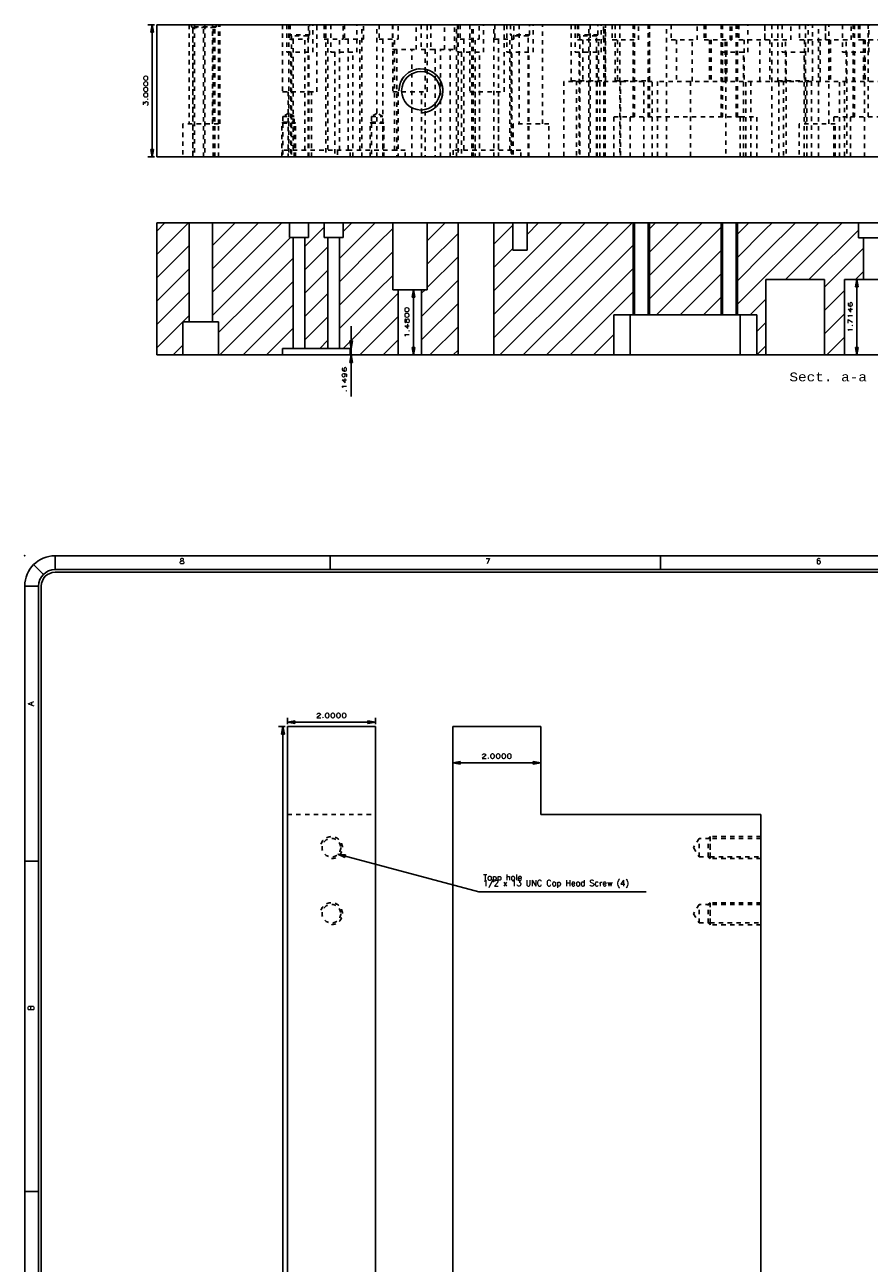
# Model space of a CAD drawing. Header units: inches. Extents: x 3 to 289, y 4 to 291.
# Tile 139 of 256: x 115 to 134, y 32 to 61. Entities that reach past the tile are written whole.
import ezdxf
from ezdxf.enums import TextEntityAlignment as Align

# ---------------------------------------------------------------- set-up
doc = ezdxf.new("R2010")
doc.units = ezdxf.units.IN
doc.header["$LTSCALE"] = 0.5
doc.header["$MEASUREMENT"] = 0
doc.linetypes.add('HIDDEN', pattern=[0.225, 0.15, -0.075])
for name, color, linetype in [('DIN', 7, 'Continuous'), ('DST', 7, 'Continuous'), ('MFB', 7, 'Continuous'), ('PLOTVIEW1', 7, 'Continuous')]:
    doc.layers.add(name, color=color, linetype=linetype)
doc.styles.add('VERO0-Simplex', font='simplex_.ttf')
doc.styles.add('VERO2-Courier New', font='cour.ttf')
doc.styles.add('VERO5-RomanD', font='romand__.ttf')

# ---------------------------------------------------------------- blocks, each defined once
blk = doc.blocks.new('ArrowheadClosed')
at = {"color": 0}
for p, q in [((0, 0), (-1, 0.18)), ((-1, 0.18), (-1, -0.18)), ((-1, -0.18), (0, 0))]:
    blk.add_line(p, q, dxfattribs=at)

msp = doc.modelspace()

# ---------------------------------------------------------------- linework, layer by layer
at = {"layer": 'DIN', "color": 254, "linetype": 'Continuous'}
for p, q in [((118.3, 56.092), (117.581, 55.373)), ((117.769, 56.092), (117.581, 55.903)), ((117.581, 53.092), (117.581, 56.092)), ((117.581, 56.092), (118.315, 56.092)), ((118.315, 53.842), (118.315, 56.092)), ((118.846, 56.092), (118.315, 56.092)), ((119.36, 56.092), (118.846, 55.578)), ((118.846, 56.092), (118.846, 53.842)), ((118.846, 56.092), (119.723, 56.092)), ((120.421, 56.092), (119.723, 55.394)), ((119.891, 56.092), (119.723, 55.924)), ((119.723, 56.092), (120.595, 56.092)), ((120.595, 55.761), (120.595, 56.092)), ((121.028, 56.092), (120.595, 56.092)), ((121.383, 55.993), (120.942, 55.552)), ((121.028, 56.092), (121.028, 55.761)), ((121.028, 56.092), (121.383, 56.092)), ((121.383, 55.761), (121.383, 56.092)), ((121.816, 56.092), (121.383, 56.092)), ((122.542, 56.092), (121.729, 55.279)), ((122.012, 56.092), (121.816, 55.896)), ((121.816, 56.092), (121.816, 55.761)), ((121.816, 56.092), (122.599, 56.092)), ((122.599, 56.092), (122.94, 56.092)), ((122.94, 54.572), (122.94, 56.092)), ((123.721, 56.092), (122.94, 56.092)), ((124.133, 56.092), (123.721, 55.68)), ((123.721, 56.092), (123.721, 54.572)), ((123.721, 56.092), (124.424, 56.092)), ((124.424, 53.092), (124.424, 56.092)), ((125.237, 56.092), (124.424, 56.092)), ((126.785, 56.092), (125.237, 54.544)), ((125.237, 56.092), (125.237, 53.092)), ((125.237, 56.092), (125.671, 56.092)), ((125.671, 56.038), (125.237, 55.604)), ((125.671, 56.092), (125.991, 56.092)), ((125.671, 55.467), (125.671, 56.092)), ((126.255, 56.092), (125.991, 55.828)), ((125.991, 56.092), (125.991, 55.467)), ((125.991, 56.092), (127.091, 56.092)), ((128.376, 56.092), (127.091, 54.806)), ((127.846, 56.092), (127.091, 55.337)), ((127.315, 56.092), (127.091, 55.867)), ((127.091, 56.092), (128.429, 56.092)), ((128.429, 54), (128.429, 56.092)), ((128.742, 56.092), (128.429, 56.092)), ((129.967, 56.092), (128.742, 54.866)), ((129.437, 56.092), (128.742, 55.397)), ((128.906, 56.092), (128.742, 55.927)), ((128.742, 56.092), (128.742, 54)), ((128.742, 56.092), (130.429, 56.092)), ((130.429, 56.024), (128.742, 54.336)), ((130.429, 54), (130.429, 56.092)), ((130.742, 56.092), (130.429, 56.092)), ((131.027, 56.092), (130.742, 55.806)), ((130.742, 56.092), (130.742, 54)), ((130.742, 56.092), (131.41, 56.092)), ((132.618, 56.092), (131.41, 54.883)), ((132.088, 56.092), (131.41, 55.414)), ((131.558, 56.092), (131.41, 55.944)), ((131.41, 56.092), (133.516, 56.092)), ((133.149, 56.092), (131.863, 54.806)), ((133.516, 55.751), (133.516, 56.092)), ((134.106, 56.092), (133.516, 56.092)), ((119.723, 55.924), (118.846, 55.047)), ((120.621, 55.761), (119.723, 54.864)), ((120.682, 55.761), (120.595, 55.761)), ((120.682, 53.241), (120.682, 55.761)), ((120.942, 55.761), (120.682, 55.761)), ((120.942, 55.761), (120.942, 53.241)), ((121.028, 55.761), (120.942, 55.761)), ((121.469, 55.761), (121.383, 55.761)), ((121.469, 53.241), (121.469, 55.761)), ((121.729, 55.761), (121.469, 55.761)), ((121.729, 55.761), (121.729, 53.241)), ((121.816, 55.761), (121.729, 55.761)), ((122.94, 55.959), (122.599, 55.618)), ((124.424, 55.852), (123.721, 55.149)), ((127.091, 55.867), (125.237, 54.013)), ((131.41, 55.944), (130.742, 55.275)), ((133.516, 55.928), (132.394, 54.806)), ((133.634, 55.751), (133.516, 55.751)), ((133.988, 55.751), (133.634, 55.751)), ((133.634, 54.806), (133.634, 55.751)), ((118.315, 55.577), (117.581, 54.842)), ((121.469, 55.549), (120.942, 55.022)), ((122.599, 55.618), (121.729, 54.748)), ((122.94, 55.429), (122.599, 55.088)), ((125.671, 55.508), (125.237, 55.074)), ((125.991, 55.467), (125.671, 55.467)), ((128.429, 55.615), (127.091, 54.276)), ((130.429, 55.493), (128.935, 54)), ((131.41, 55.414), (130.742, 54.745)), ((133.634, 55.516), (132.747, 54.629)), ((119.723, 55.394), (118.846, 54.517)), ((120.682, 55.292), (119.723, 54.333)), ((124.424, 55.322), (123.721, 54.619)), ((127.091, 55.337), (125.237, 53.483)), ((118.315, 55.046), (117.581, 54.312)), ((119.723, 54.864), (118.846, 53.987)), ((121.469, 55.019), (120.942, 54.491)), ((122.599, 55.088), (121.729, 54.218)), ((122.94, 54.898), (122.599, 54.558)), ((128.429, 55.084), (127.091, 53.746)), ((130.429, 54.963), (129.466, 54)), ((131.41, 54.883), (130.742, 54.215)), ((133.634, 54.985), (133.454, 54.806)), ((120.682, 54.762), (119.723, 53.803)), ((123.065, 54.572), (122.94, 54.572)), ((123.596, 54.572), (123.065, 54.572)), ((123.065, 53.092), (123.065, 54.572)), ((124.424, 54.792), (123.596, 53.964)), ((123.674, 54.572), (123.596, 54.494)), ((123.596, 54.572), (123.596, 53.092)), ((123.721, 54.572), (123.596, 54.572)), ((127.091, 54.806), (125.376, 53.092)), ((131.412, 54.806), (132.747, 54.806)), ((131.412, 53.092), (131.412, 54.806)), ((132.747, 54.806), (132.747, 53.092)), ((133.201, 54.806), (133.634, 54.806)), ((133.201, 53.092), (133.201, 54.806)), ((133.634, 54.806), (133.988, 54.806)), ((118.315, 54.516), (117.581, 53.782)), ((119.723, 54.333), (118.987, 53.597)), ((121.469, 54.488), (120.942, 53.961)), ((122.599, 54.558), (121.729, 53.688)), ((123.065, 54.493), (122.599, 54.027)), ((128.429, 54.554), (127.091, 53.215)), ((130.429, 54.433), (129.996, 54)), ((131.41, 54.353), (131.057, 54)), ((131.412, 54.355), (131.41, 54.353)), ((133.201, 54.552), (132.747, 54.099)), ((120.682, 54.231), (119.723, 53.273)), ((122.599, 54.027), (121.813, 53.241)), ((124.424, 54.261), (123.596, 53.433)), ((127.091, 54.276), (125.906, 53.092)), ((127.96, 54), (128.429, 54)), ((127.96, 53.092), (127.96, 54)), ((128.429, 54.024), (128.405, 54)), ((128.429, 54), (128.742, 54)), ((128.742, 54), (130.429, 54)), ((130.429, 54), (130.742, 54)), ((130.742, 54), (131.21, 54)), ((131.21, 54), (131.21, 53.092)), ((133.201, 54.022), (132.747, 53.568)), ((118.315, 53.986), (117.581, 53.251)), ((118.174, 53.092), (118.174, 53.842)), ((118.174, 53.842), (118.315, 53.842)), ((118.315, 53.842), (118.846, 53.842)), ((118.846, 53.842), (118.987, 53.842)), ((118.987, 53.842), (118.987, 53.092)), ((119.723, 53.803), (119.012, 53.092)), ((121.469, 53.958), (120.942, 53.431)), ((123.065, 53.963), (122.599, 53.497)), ((124.424, 53.731), (123.785, 53.092)), ((127.091, 53.746), (126.437, 53.092)), ((131.41, 53.823), (131.21, 53.623)), ((131.412, 53.825), (131.41, 53.823)), ((120.682, 53.701), (120.073, 53.092)), ((122.599, 53.497), (122.194, 53.092)), ((127.96, 53.555), (127.497, 53.092)), ((133.201, 53.492), (132.8, 53.092)), ((118.174, 53.315), (117.951, 53.092)), ((119.723, 53.273), (119.542, 53.092)), ((120.438, 53.241), (120.682, 53.241)), ((120.438, 53.092), (120.438, 53.241)), ((120.682, 53.241), (120.942, 53.241)), ((120.942, 53.241), (121.469, 53.241)), ((121.469, 53.428), (121.283, 53.241)), ((121.469, 53.241), (121.729, 53.241)), ((121.729, 53.241), (121.973, 53.241)), ((121.973, 53.241), (121.973, 53.092)), ((123.065, 53.432), (122.724, 53.092)), ((124.424, 53.201), (124.315, 53.092)), ((127.091, 53.215), (126.967, 53.092)), ((131.41, 53.292), (131.21, 53.093)), ((131.412, 53.294), (131.41, 53.292)), ((118.174, 53.092), (117.581, 53.092)), ((118.174, 53.092), (118.987, 53.092)), ((119.723, 53.092), (118.987, 53.092)), ((120.438, 53.092), (119.723, 53.092)), ((121.973, 53.092), (120.438, 53.092)), ((122.599, 53.092), (121.973, 53.092)), ((123.065, 53.092), (122.599, 53.092)), ((123.596, 53.092), (123.065, 53.092)), ((124.424, 53.092), (123.596, 53.092)), ((124.424, 53.092), (125.237, 53.092)), ((127.091, 53.092), (125.237, 53.092)), ((127.96, 53.092), (127.091, 53.092)), ((127.96, 53.092), (128.335, 53.092)), ((130.835, 53.092), (128.335, 53.092)), ((130.835, 53.092), (131.21, 53.092)), ((131.41, 53.092), (131.21, 53.092)), ((131.412, 53.092), (131.41, 53.092)), ((131.412, 53.092), (132.747, 53.092)), ((133.201, 53.092), (132.747, 53.092)), ((135.209, 53.092), (133.201, 53.092))]:
    msp.add_line(p, q, dxfattribs=at)
at = {"layer": 'DIN', "color": 2, "linetype": 'Continuous'}
for p, q in [((128.398, 54), (128.398, 56.092)), ((128.773, 54), (128.773, 56.092)), ((130.398, 54), (130.398, 56.092)), ((130.773, 54), (130.773, 56.092))]:
    msp.add_line(p, q, dxfattribs=at)
at = {"layer": 'DIN', "color": 56, "linetype": 'Continuous'}
for p, q in [((123.546, 54.572), (123.314, 54.572)), ((123.414, 53.092), (123.414, 54.572)), ((133.251, 54.806), (133.581, 54.806)), ((133.481, 53.092), (133.481, 54.806)), ((121.994, 53.241), (121.994, 53.741)), ((121.994, 53.092), (121.994, 53.241)), ((121.994, 52.145), (121.994, 53.092)), ((123.546, 53.092), (123.314, 53.092)), ((133.251, 53.092), (133.581, 53.092))]:
    msp.add_line(p, q, dxfattribs=at)
at = {"layer": 'DIN', "color": 4, "linetype": 'Continuous'}
for p, q in [((128.335, 53.092), (128.335, 54)), ((130.835, 53.092), (130.835, 54))]:
    msp.add_line(p, q, dxfattribs=at)
at = {"layer": 'DST', "color": 56, "linetype": 'Continuous'}
for p, q in [((120.549, 44.703), (120.549, 44.853)), ((120.549, 44.753), (122.549, 44.753)), ((122.549, 44.703), (122.549, 44.853)), ((120.499, 44.653), (120.349, 44.653)), ((120.449, 18.153), (120.449, 44.653))]:
    msp.add_line(p, q, dxfattribs=at)
at = {"layer": 'DST', "color": 9, "linetype": 'Continuous'}
for p, q in [((120.549, 44.653), (122.549, 44.653)), ((120.549, 18.153), (120.549, 44.653)), ((122.549, 44.653), (122.549, 18.153))]:
    msp.add_line(p, q, dxfattribs=at)
at = {"layer": 'DST', "color": 254, "linetype": 'HIDDEN'}
msp.add_line((120.549, 42.653), (122.549, 42.653), dxfattribs=at)
for centre in [(121.549, 41.903), (121.549, 40.403)]:
    msp.add_circle(centre, 0.211, dxfattribs=at)
for centre in [(121.549, 41.903), (121.549, 40.403)]:
    msp.add_arc(centre, 0.25, 270, 180, dxfattribs=at)
at = {"layer": 'MFB', "color": 56, "linetype": 'Continuous'}
for p, q in [((117.531, 60.589), (117.381, 60.589)), ((117.481, 57.589), (117.481, 60.589)), ((117.531, 57.589), (117.381, 57.589)), ((124.303, 44.603), (124.303, 43.73)), ((126.303, 44.603), (126.303, 43.73)), ((124.303, 43.83), (126.303, 43.83)), ((121.698, 41.753), (124.894, 40.896)), ((124.894, 40.896), (128.694, 40.896))]:
    msp.add_line(p, q, dxfattribs=at)
at = {"layer": 'MFB', "color": 254, "linetype": 'Continuous'}
for p, q in [((148.081, 60.589), (117.581, 60.589)), ((117.581, 60.589), (117.581, 57.589)), ((117.581, 57.589), (148.081, 57.589))]:
    msp.add_line(p, q, dxfattribs=at)
at = {"layer": 'MFB', "color": 254, "linetype": 'HIDDEN'}
for p, q in [((118.315, 60.589), (118.315, 58.339)), ((118.369, 60.589), (118.369, 60.544)), ((118.932, 60.544), (118.369, 60.544)), ((118.369, 60.544), (118.401, 60.526)), ((118.401, 57.589), (118.401, 60.589)), ((118.901, 60.526), (118.401, 60.526)), ((118.401, 60.526), (118.401, 57.589)), ((118.44, 60.589), (118.44, 57.589)), ((118.643, 57.589), (118.643, 60.589)), ((118.674, 60.589), (118.674, 57.589)), ((118.846, 58.339), (118.846, 60.589)), ((118.862, 57.589), (118.862, 60.589)), ((118.901, 57.589), (118.901, 60.589)), ((118.901, 60.526), (118.932, 60.544)), ((118.901, 57.589), (118.901, 60.526)), ((118.932, 60.544), (118.932, 60.589)), ((118.987, 58.339), (118.987, 60.589)), ((119.018, 58.339), (119.018, 60.589)), ((120.44, 60.589), (120.44, 59.069)), ((120.534, 60.589), (120.534, 59.964)), ((120.581, 60.589), (120.581, 57.589)), ((120.595, 60.589), (120.595, 60.258)), ((120.612, 60.589), (120.612, 60.357)), ((121.028, 60.258), (121.028, 60.589)), ((121.049, 60.357), (121.049, 60.589)), ((121.128, 59.964), (121.128, 60.589)), ((121.221, 59.069), (121.221, 60.589)), ((121.383, 60.589), (121.383, 60.258)), ((121.424, 60.589), (121.424, 57.589)), ((121.534, 60.589), (121.534, 59.964)), ((121.816, 60.258), (121.816, 60.589)), ((121.845, 60.589), (121.845, 60.258)), ((122.128, 59.964), (122.128, 60.589)), ((122.237, 57.589), (122.237, 60.589)), ((122.278, 60.258), (122.278, 60.589)), ((122.581, 57.589), (122.581, 60.589)), ((122.633, 60.589), (122.633, 60.258)), ((122.939, 60.589), (122.939, 60.026)), ((122.94, 60.589), (122.94, 59.069)), ((123.066, 60.258), (123.066, 60.589)), ((123.47, 60.026), (123.47, 60.589)), ((123.585, 60.589), (123.585, 60.026)), ((123.721, 59.069), (123.721, 60.589)), ((123.81, 60.589), (123.81, 60.026)), ((124.116, 60.026), (124.116, 60.589)), ((124.341, 60.026), (124.341, 60.589)), ((124.393, 57.589), (124.393, 60.589)), ((124.409, 60.589), (124.409, 59.964)), ((124.424, 60.589), (124.424, 57.589)), ((124.47, 60.589), (124.47, 60.258)), ((124.69, 60.589), (124.69, 59.069)), ((124.737, 57.589), (124.737, 60.589)), ((124.768, 57.589), (124.768, 60.589)), ((124.903, 60.258), (124.903, 60.589)), ((125.003, 59.964), (125.003, 60.589)), ((125.237, 57.589), (125.237, 60.589)), ((125.258, 60.589), (125.258, 60.258)), ((125.471, 59.069), (125.471, 60.589)), ((125.534, 60.589), (125.534, 59.964)), ((125.612, 60.589), (125.612, 60.357)), ((125.691, 60.258), (125.691, 60.589)), ((125.815, 60.589), (125.815, 58.339)), ((126.049, 60.357), (126.049, 60.589)), ((126.128, 59.964), (126.128, 60.589)), ((126.346, 58.339), (126.346, 60.589)), ((126.99, 60.589), (126.99, 59.319)), ((127.084, 60.589), (127.084, 59.964)), ((127.141, 60.589), (127.141, 60.248)), ((127.162, 60.589), (127.162, 60.357)), ((127.393, 57.589), (127.393, 60.589)), ((127.424, 60.589), (127.424, 57.589)), ((127.599, 60.357), (127.599, 60.589)), ((127.678, 59.964), (127.678, 60.589)), ((127.731, 60.248), (127.731, 60.589)), ((127.737, 57.589), (127.737, 60.589)), ((127.768, 57.589), (127.768, 60.589)), ((127.771, 59.319), (127.771, 60.589)), ((127.928, 60.589), (127.928, 60.248)), ((127.99, 60.589), (127.99, 59.319)), ((128.099, 60.589), (128.099, 57.589)), ((128.398, 58.497), (128.398, 60.589)), ((128.429, 60.589), (128.429, 58.497)), ((128.519, 60.248), (128.519, 60.589)), ((128.742, 58.497), (128.742, 60.589)), ((128.771, 59.319), (128.771, 60.589)), ((128.773, 58.497), (128.773, 60.589)), ((129.162, 57.589), (129.162, 60.589)), ((129.266, 60.589), (129.266, 60.248)), ((129.856, 60.248), (129.856, 60.589)), ((130.016, 60.589), (130.016, 60.248)), ((130.053, 60.589), (130.053, 60.248)), ((130.398, 58.497), (130.398, 60.589)), ((130.409, 60.589), (130.409, 59.964)), ((130.429, 60.589), (130.429, 58.497)), ((130.606, 60.248), (130.606, 60.589)), ((130.644, 60.248), (130.644, 60.589)), ((130.742, 58.497), (130.742, 60.589)), ((130.773, 58.497), (130.773, 60.589)), ((130.803, 60.589), (130.803, 60.248)), ((131.003, 59.964), (131.003, 60.589)), ((131.391, 60.589), (131.391, 60.248)), ((131.394, 60.248), (131.394, 60.589)), ((131.548, 60.589), (131.548, 57.589)), ((131.69, 60.589), (131.69, 59.319)), ((131.784, 60.589), (131.784, 59.964)), ((131.981, 60.248), (131.981, 60.589)), ((132.178, 60.589), (132.178, 60.248)), ((132.315, 60.589), (132.315, 58.339)), ((132.378, 59.964), (132.378, 60.589)), ((132.471, 59.319), (132.471, 60.589)), ((132.611, 57.589), (132.611, 60.589)), ((132.766, 60.589), (132.766, 60.248)), ((132.769, 60.248), (132.769, 60.589)), ((132.846, 58.339), (132.846, 60.589)), ((133.159, 60.589), (133.159, 59.964)), ((133.356, 60.248), (133.356, 60.589)), ((133.398, 58.497), (133.398, 60.589)), ((133.429, 60.589), (133.429, 58.497)), ((133.516, 60.589), (133.516, 60.248)), ((133.553, 60.589), (133.553, 60.248)), ((133.742, 58.497), (133.742, 60.589)), ((133.753, 59.964), (133.753, 60.589)), ((120.595, 60.258), (121.028, 60.258)), ((121.049, 60.357), (120.612, 60.357)), ((120.612, 60.357), (120.643, 60.339)), ((121.018, 60.339), (120.643, 60.339)), ((120.643, 60.339), (120.643, 57.589)), ((120.682, 60.258), (120.682, 57.738)), ((120.942, 57.738), (120.942, 60.258)), ((121.018, 60.339), (121.049, 60.357)), ((121.018, 57.589), (121.018, 60.339)), ((121.383, 60.258), (121.816, 60.258)), ((121.469, 60.258), (121.469, 57.738)), ((121.729, 57.738), (121.729, 60.258)), ((121.845, 60.258), (122.278, 60.258)), ((121.932, 60.258), (121.932, 57.738)), ((122.192, 57.738), (122.192, 60.258)), ((122.633, 60.258), (123.066, 60.258)), ((122.719, 60.258), (122.719, 57.738)), ((122.979, 57.738), (122.979, 60.258)), ((124.47, 60.258), (124.903, 60.258)), ((124.557, 60.258), (124.557, 57.738)), ((124.817, 57.738), (124.817, 60.258)), ((125.258, 60.258), (125.691, 60.258)), ((125.344, 60.258), (125.344, 57.738)), ((125.604, 57.738), (125.604, 60.258)), ((126.049, 60.357), (125.612, 60.357)), ((125.612, 60.357), (125.643, 60.339)), ((126.018, 60.339), (125.643, 60.339)), ((125.643, 60.339), (125.643, 57.589)), ((126.018, 60.339), (126.049, 60.357)), ((126.018, 57.589), (126.018, 60.339)), ((127.141, 60.248), (127.731, 60.248)), ((127.599, 60.357), (127.162, 60.357)), ((127.162, 60.357), (127.193, 60.339)), ((127.568, 60.339), (127.193, 60.339)), ((127.193, 60.339), (127.193, 57.589)), ((127.259, 60.248), (127.259, 59.303)), ((127.568, 60.339), (127.599, 60.357)), ((127.568, 57.589), (127.568, 60.339)), ((127.613, 59.303), (127.613, 60.248)), ((127.928, 60.248), (128.519, 60.248)), ((128.046, 60.248), (128.046, 59.303)), ((128.4, 59.303), (128.4, 60.248)), ((129.266, 60.248), (129.856, 60.248)), ((129.384, 60.248), (129.384, 59.303)), ((129.738, 59.303), (129.738, 60.248)), ((130.016, 60.248), (130.606, 60.248)), ((130.134, 60.248), (130.134, 59.303)), ((130.171, 60.248), (130.171, 59.303)), ((130.488, 59.303), (130.488, 60.248)), ((130.525, 59.303), (130.525, 60.248)), ((130.606, 60.248), (130.644, 60.248)), ((130.803, 60.248), (131.394, 60.248)), ((130.921, 60.248), (130.921, 59.303)), ((131.275, 59.303), (131.275, 60.248)), ((131.394, 60.248), (131.981, 60.248)), ((131.509, 60.248), (131.509, 59.303)), ((131.863, 59.303), (131.863, 60.248)), ((132.178, 60.248), (132.766, 60.248)), ((132.296, 60.248), (132.296, 59.303)), ((132.65, 59.303), (132.65, 60.248)), ((132.766, 60.248), (133.356, 60.248)), ((132.884, 60.248), (132.884, 59.303)), ((133.238, 59.303), (133.238, 60.248)), ((133.516, 60.248), (133.553, 60.248)), ((133.553, 60.248), (134.144, 60.248)), ((133.634, 60.248), (133.634, 59.303)), ((133.671, 60.248), (133.671, 59.303)), ((120.534, 59.964), (121.128, 59.964)), ((120.628, 59.964), (120.628, 57.589)), ((121.034, 57.589), (121.034, 59.964)), ((121.534, 59.964), (122.128, 59.964)), ((121.628, 59.964), (121.628, 57.589)), ((122.034, 57.589), (122.034, 59.964)), ((122.939, 60.026), (123.47, 60.026)), ((123.033, 60.026), (123.033, 57.589)), ((123.377, 57.589), (123.377, 60.026)), ((123.585, 60.026), (123.81, 60.026)), ((123.679, 60.026), (123.679, 57.589)), ((123.81, 60.026), (124.341, 60.026)), ((123.904, 60.026), (123.904, 57.589)), ((124.023, 57.589), (124.023, 60.026)), ((124.248, 57.589), (124.248, 60.026)), ((124.409, 59.964), (125.003, 59.964)), ((124.503, 59.964), (124.503, 57.589)), ((124.909, 57.589), (124.909, 59.964)), ((125.534, 59.964), (126.128, 59.964)), ((125.628, 59.964), (125.628, 57.589)), ((126.034, 57.589), (126.034, 59.964)), ((127.084, 59.964), (127.678, 59.964)), ((127.178, 59.964), (127.178, 57.589)), ((127.584, 57.589), (127.584, 59.964)), ((130.409, 59.964), (131.003, 59.964)), ((130.503, 59.964), (130.503, 57.589)), ((130.909, 57.589), (130.909, 59.964)), ((131.784, 59.964), (132.378, 59.964)), ((131.878, 59.964), (131.878, 57.589)), ((132.284, 57.589), (132.284, 59.964)), ((133.159, 59.964), (133.753, 59.964)), ((133.253, 59.964), (133.253, 57.589)), ((133.659, 57.589), (133.659, 59.964)), ((120.44, 59.069), (121.221, 59.069)), ((120.565, 59.069), (120.565, 57.589)), ((121.096, 57.589), (121.096, 59.069)), ((122.94, 59.069), (123.721, 59.069)), ((123.065, 59.069), (123.065, 57.589)), ((123.596, 57.589), (123.596, 59.069)), ((124.69, 59.069), (125.471, 59.069)), ((124.815, 59.069), (124.815, 57.589)), ((125.346, 57.589), (125.346, 59.069)), ((128.834, 59.303), (126.826, 59.303)), ((126.826, 59.303), (126.826, 57.589)), ((126.99, 59.319), (127.771, 59.319)), ((127.115, 59.319), (127.115, 57.589)), ((127.646, 57.589), (127.646, 59.319)), ((127.99, 59.319), (128.771, 59.319)), ((128.115, 59.319), (128.115, 57.589)), ((128.646, 57.589), (128.646, 59.319)), ((128.834, 57.589), (128.834, 59.303)), ((129.701, 59.303), (128.951, 59.303)), ((128.951, 59.303), (128.951, 57.589)), ((131.709, 59.303), (129.701, 59.303)), ((129.701, 59.303), (129.701, 57.589)), ((130.959, 57.589), (130.959, 59.303)), ((131.076, 59.303), (131.076, 57.589)), ((131.69, 59.319), (132.471, 59.319)), ((131.709, 57.589), (131.709, 59.303)), ((132.451, 59.303), (131.709, 59.303)), ((131.815, 59.319), (131.815, 57.589)), ((132.346, 57.589), (132.346, 59.319)), ((134.459, 59.303), (132.451, 59.303)), ((132.451, 59.303), (132.451, 57.589)), ((133.084, 57.589), (133.084, 59.303)), ((133.201, 59.303), (133.201, 57.589)), ((120.575, 58.582), (120.447, 58.508)), ((120.447, 58.508), (120.704, 58.508)), ((120.447, 58.508), (120.447, 58.351)), ((120.704, 58.508), (120.575, 58.582)), ((120.704, 58.351), (120.704, 58.508)), ((122.586, 58.582), (122.458, 58.508)), ((122.458, 58.508), (122.715, 58.508)), ((122.458, 58.508), (122.458, 58.351)), ((122.715, 58.508), (122.586, 58.582)), ((122.715, 58.351), (122.715, 58.508)), ((127.96, 57.589), (127.96, 58.497)), ((127.96, 58.497), (128.335, 58.497)), ((128.335, 58.497), (130.835, 58.497)), ((128.335, 57.589), (128.335, 58.497)), ((130.835, 57.589), (130.835, 58.497)), ((130.835, 58.497), (131.21, 58.497)), ((131.21, 57.589), (131.21, 58.497)), ((132.96, 57.589), (132.96, 58.497)), ((132.96, 58.497), (133.335, 58.497)), ((133.335, 58.497), (135.835, 58.497)), ((133.335, 57.589), (133.335, 58.497)), ((118.174, 58.339), (118.174, 57.589)), ((118.987, 58.339), (118.174, 58.339)), ((118.987, 57.589), (118.987, 58.339)), ((120.447, 58.379), (120.419, 58.351)), ((120.419, 57.589), (120.419, 58.351)), ((120.731, 58.351), (120.419, 58.351)), ((120.447, 58.379), (120.704, 58.379)), ((120.447, 58.351), (120.704, 58.351)), ((120.447, 58.351), (120.447, 57.589)), ((120.704, 58.379), (120.731, 58.351)), ((120.704, 57.589), (120.704, 58.351)), ((120.731, 57.589), (120.731, 58.351)), ((122.458, 58.379), (122.43, 58.351)), ((122.43, 57.589), (122.43, 58.351)), ((122.742, 58.351), (122.43, 58.351)), ((122.458, 58.379), (122.715, 58.379)), ((122.458, 58.351), (122.715, 58.351)), ((122.458, 58.351), (122.458, 57.589)), ((122.715, 58.379), (122.742, 58.351)), ((122.715, 57.589), (122.715, 58.351)), ((122.742, 57.589), (122.742, 58.351)), ((125.674, 58.339), (125.674, 57.589)), ((126.487, 58.339), (125.674, 58.339)), ((126.487, 57.589), (126.487, 58.339)), ((132.174, 58.339), (132.174, 57.589)), ((132.987, 58.339), (132.174, 58.339)), ((132.987, 57.589), (132.987, 58.339)), ((121.973, 57.738), (120.438, 57.738)), ((120.438, 57.738), (120.438, 57.589)), ((121.688, 57.738), (121.688, 57.589)), ((121.973, 57.589), (121.973, 57.738)), ((123.223, 57.738), (121.973, 57.738)), ((123.223, 57.589), (123.223, 57.738)), ((125.848, 57.738), (124.313, 57.738)), ((124.313, 57.738), (124.313, 57.589)), ((125.848, 57.589), (125.848, 57.738)), ((129.897, 42.114), (129.775, 41.903)), ((129.897, 41.692), (129.897, 42.114)), ((130.147, 42.114), (129.897, 42.114)), ((130.108, 42.114), (130.147, 42.153)), ((130.108, 41.692), (130.108, 42.114)), ((131.303, 42.153), (130.147, 42.153)), ((130.147, 42.153), (130.147, 41.653)), ((130.147, 41.692), (130.147, 42.114)), ((131.303, 42.114), (130.147, 42.114)), ((129.775, 41.903), (129.897, 41.692)), ((129.897, 41.692), (130.147, 41.692)), ((130.108, 41.692), (130.147, 41.653)), ((130.147, 41.692), (131.303, 41.692)), ((131.303, 41.653), (130.147, 41.653)), ((129.897, 40.614), (129.775, 40.403)), ((129.897, 40.192), (129.897, 40.614)), ((130.147, 40.614), (129.897, 40.614)), ((130.108, 40.614), (130.147, 40.653)), ((130.108, 40.192), (130.108, 40.614)), ((131.303, 40.653), (130.147, 40.653)), ((130.147, 40.653), (130.147, 40.153)), ((130.147, 40.192), (130.147, 40.614)), ((131.303, 40.614), (130.147, 40.614)), ((129.775, 40.403), (129.897, 40.192)), ((129.897, 40.192), (130.147, 40.192)), ((130.108, 40.192), (130.147, 40.153)), ((130.147, 40.192), (131.303, 40.192)), ((131.303, 40.153), (130.147, 40.153))]:
    msp.add_line(p, q, dxfattribs=at)
at = {"layer": 'MFB', "color": 9, "linetype": 'Continuous'}
for p, q in [((124.303, 44.653), (124.303, 18.153)), ((124.303, 44.653), (126.303, 44.653)), ((126.303, 44.653), (126.303, 42.653)), ((126.303, 42.653), (131.303, 42.653)), ((131.303, 20.153), (131.303, 42.653))]:
    msp.add_line(p, q, dxfattribs=at)
at = {"layer": 'MFB', "color": 254, "linetype": 'Continuous', "extrusion": (0, 0, -1)}
msp.add_circle((-123.581, 59.089), 0.437, dxfattribs=at)
at = {"layer": 'MFB', "color": 2, "linetype": 'Continuous'}
msp.add_arc((123.581, 59.089), 0.5, 270, 180, dxfattribs=at)
at = {"layer": 'MFB', "color": 254, "linetype": 'HIDDEN'}
msp.add_arc((123.581, 59.089), 0.5, 270, 180, dxfattribs=at)
at = {"layer": 'PLOTVIEW1', "color": 97, "linetype": 'Continuous'}
for p, q in [((172.772, 48.53), (115.272, 48.53)), ((115.272, 48.218), (115.272, 48.53)), ((121.522, 48.53), (121.522, 48.218)), ((129.022, 48.53), (129.022, 48.218)), ((115.007, 48.108), (114.786, 48.329)), ((172.772, 48.218), (115.272, 48.218)), ((172.772, 48.155), (115.272, 48.155)), ((114.584, 47.843), (114.584, 5.343)), ((114.897, 47.843), (114.584, 47.843)), ((114.897, 47.843), (114.897, 5.343)), ((114.959, 47.843), (114.959, 5.343)), ((114.897, 41.593), (114.584, 41.593)), ((114.897, 34.093), (114.584, 34.093))]:
    msp.add_line(p, q, dxfattribs=at)
for radius in [0.688, 0.375, 0.313]:
    msp.add_arc((115.272, 47.843), radius, 90, 180, dxfattribs=at)
msp.add_point((114.584, 48.53), dxfattribs=at)

# ---------------------------------------------------------------- block references
at = {"layer": 'DIN', "color": 56, "linetype": 'Continuous', "xscale": 0.170138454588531, "yscale": 0.170138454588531, "zscale": 0.170138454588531, "rotation": 90}
for p in [(123.414, 54.572), (133.481, 54.806), (121.994, 53.092)]:
    msp.add_blockref('ArrowheadClosed', p, dxfattribs=at)
at = {"layer": 'DIN', "color": 56, "linetype": 'Continuous', "extrusion": (0, 0, -1), "xscale": 0.170138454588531, "yscale": 0.170138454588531, "zscale": 0.170138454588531, "rotation": 270}
for p in [(-121.994, 53.241), (-123.414, 53.092), (-133.481, 53.092)]:
    msp.add_blockref('ArrowheadClosed', p, dxfattribs=at)
at = {"layer": 'DST', "color": 56, "linetype": 'Continuous', "extrusion": (0, 0, -1), "xscale": 0.170138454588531, "yscale": 0.170138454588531, "zscale": 0.170138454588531}
msp.add_blockref('ArrowheadClosed', (-120.549, 44.753), dxfattribs=at)
at = {"layer": 'DST', "color": 56, "linetype": 'Continuous', "xscale": 0.170138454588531, "yscale": 0.170138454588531, "zscale": 0.170138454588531}
msp.add_blockref('ArrowheadClosed', (122.549, 44.753), dxfattribs=at)
at = {"layer": 'DST', "color": 56, "linetype": 'Continuous', "xscale": 0.170138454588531, "yscale": 0.170138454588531, "zscale": 0.170138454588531, "rotation": 90}
msp.add_blockref('ArrowheadClosed', (120.449, 44.653), dxfattribs=at)
at = {"layer": 'MFB', "color": 56, "linetype": 'Continuous', "xscale": 0.170138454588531, "yscale": 0.170138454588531, "zscale": 0.170138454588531, "rotation": 90}
msp.add_blockref('ArrowheadClosed', (117.481, 60.589), dxfattribs=at)
at = {"layer": 'MFB', "color": 56, "linetype": 'Continuous', "extrusion": (0, 0, -1)}
for p, xscale, yscale, zscale, rotation in [((-117.481, 57.589), 0.170138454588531, 0.170138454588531, 0.170138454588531, 270), ((-121.698, 41.753), 0.1701384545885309, 0.1701384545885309, 0.1701384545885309, 15.00000000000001)]:
    msp.add_blockref('ArrowheadClosed', p, dxfattribs=dict(at, xscale=xscale, yscale=yscale, zscale=zscale, rotation=rotation))
at = {"layer": 'MFB', "color": 56, "linetype": 'Continuous', "extrusion": (0, 0, -1), "xscale": 0.170138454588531, "yscale": 0.170138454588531, "zscale": 0.170138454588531}
msp.add_blockref('ArrowheadClosed', (-124.303, 43.83), dxfattribs=at)
at = {"layer": 'MFB', "color": 56, "linetype": 'Continuous', "xscale": 0.170138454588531, "yscale": 0.170138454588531, "zscale": 0.170138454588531}
msp.add_blockref('ArrowheadClosed', (126.303, 43.83), dxfattribs=at)

# ---------------------------------------------------------------- texts
at = {"layer": 'DIN', "color": 7, "linetype": 'Continuous', "style": 'VERO0-Simplex'}
for s, width, p, p2 in [('1.7146', 1.465878, (133.381, 53.599), (133.381, 54.299)), ('1.4800', 1.410379, (123.314, 53.482), (123.314, 54.182)), ('.1496', 1.440535, (121.894, 52.245), (121.894, 52.825))]:
    msp.add_text(s, height=0.1, rotation=90, dxfattribs=dict(at, width=width)).set_placement(p, p2, align=Align.FIT)
at = {"layer": 'DIN', "color": 7, "linetype": 'Continuous', "style": 'VERO2-Courier New', "width": 0.931388}
msp.add_text('Sect. a-a', height=0.2, dxfattribs=at).set_placement((131.95, 52.492), (133.711, 52.492), align=Align.FIT)
at = {"layer": 'DST', "color": 230, "linetype": 'Continuous', "style": 'VERO0-Simplex', "width": 1.358929}
msp.add_text('2.0000', height=0.1, dxfattribs=at).set_placement((121.199, 44.853), (121.899, 44.853), align=Align.FIT)
at = {"layer": 'MFB', "color": 230, "linetype": 'Continuous', "style": 'VERO0-Simplex', "width": 1.358929}
msp.add_text('3.0000', height=0.1, rotation=90, dxfattribs=at).set_placement((117.381, 58.739), (117.381, 59.439), align=Align.FIT)
at = {"layer": 'MFB', "color": 7, "linetype": 'Continuous', "style": 'VERO0-Simplex', "width": 1.358929}
msp.add_text('2.0000', height=0.1, dxfattribs=at).set_placement((124.953, 43.93), (125.653, 43.93), align=Align.FIT)
at = {"layer": 'MFB', "color": 7, "linetype": 'Continuous', "insert": (124.994, 41.296), "char_height": 0.135, "attachment_point": 1, "line_spacing_factor": 0.575, "style": 'VERO0-Simplex'}
msp.add_mtext('Tapp hole\\P1/2 x 13 UNC Cap Head Screw (4)', dxfattribs=at)
at = {"layer": 'PLOTVIEW1', "color": 56, "linetype": 'Continuous', "style": 'VERO5-RomanD', "width": 0.999731}
for s, p, p2 in [('8', (118.099, 48.345), (118.216, 48.345)), ('7', (125.042, 48.345), (125.159, 48.345)), ('6', (132.554, 48.345), (132.671, 48.345))]:
    msp.add_text(s, height=0.125, dxfattribs=at).set_placement(p, p2, align=Align.FIT)
for s, p, p2 in [('A', (114.79, 45.113), (114.79, 45.23)), ('B', (114.79, 38.205), (114.79, 38.323))]:
    msp.add_text(s, height=0.125, rotation=90, dxfattribs=at).set_placement(p, p2, align=Align.FIT)

doc.saveas('drawing.dxf')
